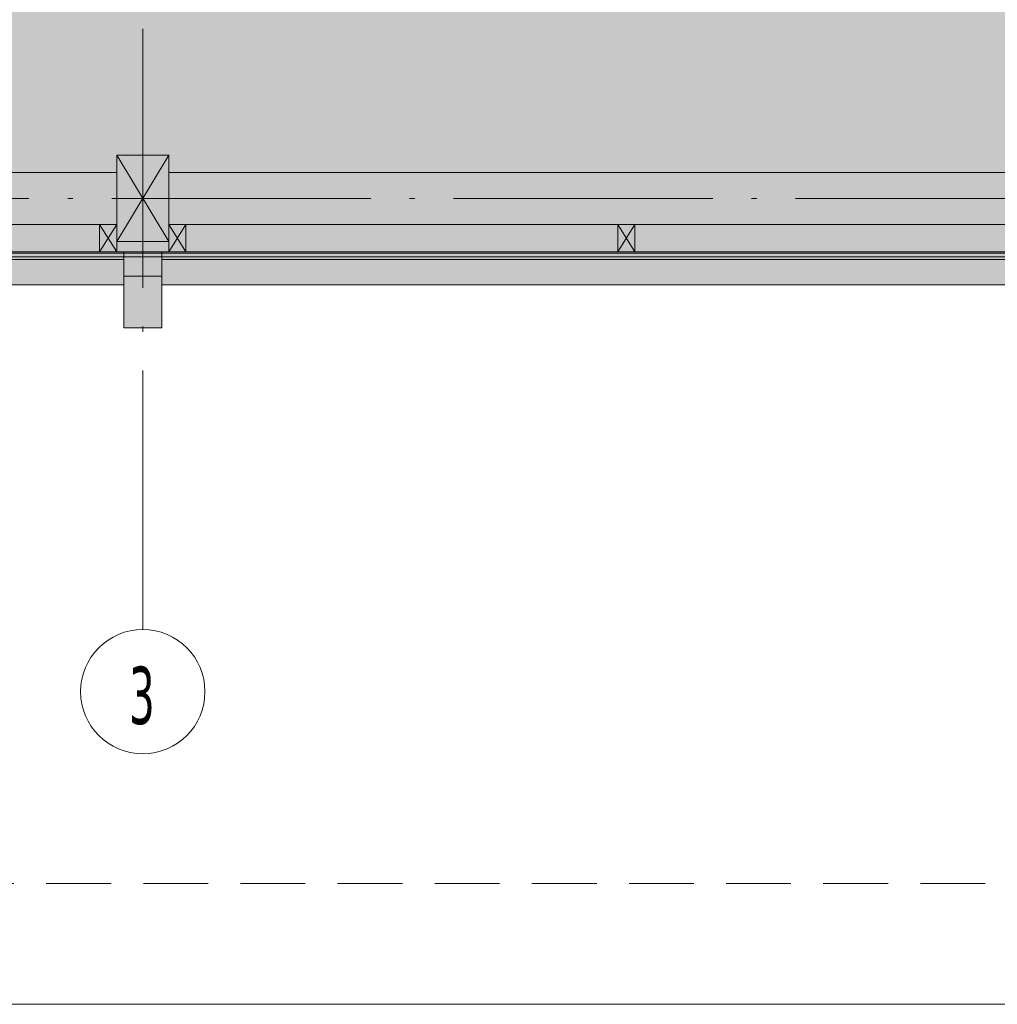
# Model space of a CAD drawing. Header units: millimetres. Extents: x 1567 to 2756, y -116 to 725.
# Tile 234 of 256: x 2378 to 2416, y -116 to -77. Entities that reach past the tile are written whole.
import ezdxf

# ---------------------------------------------------------------- set-up
doc = ezdxf.new("R2010")
doc.units = ezdxf.units.MM
doc.linetypes.add('CADWORK_12', pattern=[3.75, 2.5, -1.25])
doc.linetypes.add('CADWORK_5', pattern=[13.2, 10, -1.5, 0.2, -1.5])
for name, color, linetype in [('Ech.1_1', 7, 'Continuous'), ('Ech.1_50', 7, 'Continuous'), ('Ech.1_75', 7, 'Continuous')]:
    doc.layers.add(name, color=color, linetype=linetype)
doc.styles.add('tahoma-', font='txt', dxfattribs={"height": 1})

msp = doc.modelspace()

# ---------------------------------------------------------------- hatches: boundary and pattern name
at = {"layer": 'Ech.1_75', "linetype": 'Continuous', "lineweight": 5, "true_color": 0xf3f3f3, "transparency": 33554687}
for points in [[(2495.574, -76.652), (2290.747, -76.652), (2290.747, -82.639), (2290.747, -82.719), (2290.747, -83.386), (2335.414, -83.386), (2335.414, -82.719), (2337.414, -82.719), (2337.414, -83.386), (2382.081, -83.386), (2382.081, -82.719), (2384.081, -82.719), (2384.081, -83.386), (2419.414, -83.386), (2419.414, -82.719), (2421.414, -82.719), (2421.414, -83.386), (2456.747, -83.386), (2456.747, -82.719), (2458.747, -82.719), (2458.747, -83.386), (2493.921, -83.386), (2493.921, -83.306), (2494.081, -83.306), (2496.081, -83.386), (2496.081, -82.719), (2495.254, -82.719), (2495.254, -82.052), (2495.254, -81.786), (2495.432, -81.786), (2495.432, -81.892), (2495.412, -81.892), (2495.412, -81.806), (2495.274, -81.806), (2495.274, -82.044), (2495.363, -82.084), (2495.363, -82.421), (2495.274, -82.461), (2495.274, -82.699), (2495.333, -82.699), (2495.422, -82.592), (2495.53, -82.592), (2495.619, -82.699), (2495.689, -82.699), (2495.778, -82.592), (2495.885, -82.592), (2495.974, -82.699), (2496.034, -82.699), (2496.034, -82.461), (2495.945, -82.421), (2495.945, -82.084), (2496.034, -82.044), (2496.034, -81.806), (2495.896, -81.806), (2495.896, -81.892), (2495.876, -81.892), (2495.876, -81.786), (2496.054, -81.786), (2496.054, -82.057), (2495.965, -82.097), (2495.965, -82.408), (2496.054, -82.448), (2496.054, -82.719), (2496.081, -82.719), (2496.081, -76.652), (2495.734, -76.652), (2495.734, -82.592), (2495.574, -82.592), (2495.574, -76.652)], [(2495.574, -76.652), (2290.747, -76.652), (2290.747, -82.639), (2290.907, -82.639), (2290.907, -82.719), (2290.747, -82.719), (2290.747, -83.386), (2335.414, -83.386), (2335.414, -82.719), (2337.414, -82.719), (2337.414, -83.386), (2382.081, -83.386), (2382.081, -82.719), (2384.081, -82.719), (2384.081, -83.386), (2419.414, -83.386), (2419.414, -82.719), (2421.414, -82.719), (2421.414, -83.386), (2456.747, -83.386), (2456.747, -82.719), (2458.747, -82.719), (2458.747, -83.386), (2493.921, -83.386), (2493.921, -83.306), (2494.081, -83.306), (2494.081, -82.719), (2495.174, -82.719), (2495.174, -82.052), (2495.254, -82.052), (2495.254, -81.786), (2495.432, -81.786), (2495.432, -81.892), (2495.412, -81.892), (2495.412, -81.806), (2495.274, -81.806), (2495.274, -82.044), (2495.363, -82.084), (2495.363, -82.421), (2495.274, -82.461), (2495.274, -82.699), (2495.333, -82.699), (2495.422, -82.592), (2495.53, -82.592), (2495.619, -82.699), (2495.689, -82.699), (2495.778, -82.592), (2495.885, -82.592), (2495.974, -82.699), (2496.034, -82.699), (2496.034, -82.461), (2495.945, -82.421), (2495.945, -82.084), (2496.034, -82.044), (2496.034, -81.806), (2495.896, -81.806), (2495.896, -81.892), (2495.876, -81.892), (2495.876, -81.786), (2496.054, -81.786), (2496.054, -82.057), (2495.965, -82.097), (2495.965, -82.408), (2496.054, -82.448), (2496.054, -82.719), (2496.081, -82.719), (2496.081, -76.652), (2495.734, -76.652), (2495.734, -82.592), (2495.574, -82.592), (2495.574, -76.652)], [(2290.747, -83.386), (2288.747, -83.386), (2288.747, -86.052), (2290.747, -86.052), (2290.747, -85.386), (2335.414, -85.386), (2335.414, -86.052), (2337.414, -86.052), (2337.414, -85.386), (2382.081, -85.386), (2382.081, -86.052), (2384.081, -86.052), (2384.081, -85.386), (2419.414, -85.386), (2419.414, -86.052), (2421.414, -86.052), (2421.414, -85.386), (2456.747, -85.386), (2456.747, -86.052), (2458.747, -86.052), (2458.747, -85.386), (2494.081, -85.386), (2494.081, -86.052), (2496.081, -86.052), (2496.081, -81.052), (2498.414, -81.052), (2498.414, -87.719), (2495.814, -87.719), (2495.814, -86.452), (2494.347, -86.452), (2494.347, -87.719), (2383.814, -87.719), (2383.814, -86.452), (2382.347, -86.452), (2382.347, -87.719), (2290.481, -87.719), (2290.481, -86.452), (2289.014, -86.452), (2289.014, -87.719), (2286.414, -87.719), (2286.414, -81.052), (2290.747, -81.052), (2290.747, -83.386)], [(2290.481, -87.719), (2382.347, -87.719), (2382.347, -86.746), (2290.747, -86.746), (2290.747, -86.052), (2288.747, -86.052), (2288.747, -82.719), (2288.907, -82.719), (2288.907, -82.052), (2289.129, -82.052), (2289.041, -81.946), (2288.952, -81.946), (2288.863, -82.052), (2288.774, -82.052), (2288.774, -81.781), (2288.863, -81.741), (2288.863, -81.43), (2288.774, -81.39), (2288.774, -81.119), (2288.952, -81.119), (2288.952, -81.226), (2288.932, -81.226), (2288.932, -81.139), (2288.794, -81.139), (2288.794, -81.377), (2288.883, -81.417), (2288.883, -81.754), (2288.794, -81.794), (2288.794, -82.032), (2288.853, -82.032), (2288.942, -81.926), (2289.05, -81.926), (2289.139, -82.032), (2289.209, -82.032), (2289.298, -81.926), (2289.405, -81.926), (2289.494, -82.032), (2289.554, -82.032), (2289.554, -81.794), (2289.465, -81.754), (2289.465, -81.417), (2289.554, -81.377), (2289.554, -81.139), (2289.416, -81.139), (2289.416, -81.226), (2289.396, -81.226), (2289.396, -81.119), (2289.574, -81.119), (2289.574, -81.386), (2289.654, -81.386), (2289.654, -82.639), (2290.747, -82.639), (2290.747, -81.052), (2289.254, -81.052), (2289.254, -81.926), (2289.094, -81.926), (2289.094, -81.052), (2286.414, -81.052), (2286.414, -87.719), (2289.014, -87.719), (2289.014, -86.452), (2290.481, -86.452), (2290.481, -87.719)], [(2383.814, -87.719), (2494.347, -87.719), (2494.347, -86.452), (2495.814, -86.452), (2495.814, -87.719), (2498.414, -87.719), (2498.414, -81.052), (2496.081, -81.052), (2496.081, -86.052), (2494.081, -86.052), (2494.081, -86.746), (2383.814, -86.746), (2383.814, -87.719)], [(2382.081, -86.052), (2384.081, -86.052), (2384.081, -82.719), (2382.081, -82.719), (2382.081, -86.052)], [(2382.081, -86.452), (2384.081, -86.452), (2384.081, -86.052), (2382.081, -86.052), (2382.081, -86.452)]]:
    msp.add_hatch(color=7, dxfattribs=at).paths.add_polyline_path(points)
at = {"layer": 'Ech.1_75', "linetype": 'Continuous', "lineweight": 5, "true_color": 0xdcdcdc, "transparency": 33554687}
msp.add_hatch(color=254, dxfattribs=at).paths.add_polyline_path([(2382.081, -86.052), (2384.081, -86.052), (2384.081, -82.719), (2382.081, -82.719), (2382.081, -86.052)])
at = {"layer": 'Ech.1_75', "linetype": 'Continuous', "lineweight": 5, "true_color": 0xfdfdfd, "transparency": 33554687}
for points in [[(2337.414, -85.386), (2382.081, -85.386), (2382.081, -83.386), (2337.414, -83.386), (2337.414, -85.386)], [(2337.414, -85.386), (2382.081, -85.386), (2382.081, -83.386), (2337.414, -83.386), (2337.414, -85.386)], [(2384.081, -85.386), (2419.414, -85.386), (2419.414, -83.386), (2384.081, -83.386), (2384.081, -85.386)], [(2384.081, -85.386), (2419.414, -85.386), (2419.414, -83.386), (2384.081, -83.386), (2384.081, -85.386)]]:
    msp.add_hatch(color=7, dxfattribs=at).paths.add_polyline_path(points)
at = {"layer": 'Ech.1_75', "linetype": 'Continuous', "lineweight": 5, "transparency": 33554687}
h = msp.add_hatch(dxfattribs=at)
h.set_pattern_fill('CDWK_201', color=9, scale=0.106667, angle=180, style=0, pattern_type=2)
h.set_pattern_definition([(180, (2381.4377, -85.3856), (-1e-16, -1.06667), [0.047615, -0.130162]), (270, (2381.59164, -85.5345), (0.3555555, 4e-14), [0.02885, -1.037817]), (270, (2381.41387, -86.27446), (0.3555555, 4e-14), [0.02885, -1.037817]), (284.93246, (2381.240326, -85.60148), (0.35557503, -1.06666158), [0.657028, -4.862678]), (255.06754, (2381.23185, -85.60148), (0.35557503, 1.06666158), [0.657028, -4.862678]), (195.2551, (2381.39006, -85.38557), (0.3555555, -1e-08), [0.048324, -4.005633]), (344.7449, (2381.43767, -85.38557), (0.3555555, 6e-08), [0.048324, -4.005633]), (195.2551, (2381.30652, -86.43952), (0.3555555, -1e-08), [0.048324, -4.005633]), (164.7449, (2381.21228, -86.45224), (-0.3555555, -1e-08), [0.048324, -4.005633]), (210.9638, (2381.34344, -85.39828), (0.3555556, 2e-09), [0.046425, -2.026802]), (329.0362, (2381.48456, -85.39828), (0.3555556, -3e-08), [0.046425, -2.026802]), (210.9638, (2381.34633, -86.41564), (0.3555556, 2e-09), [0.046425, -2.026802]), (149.0362, (2381.16566, -86.43952), (-0.3555556, 2e-09), [0.046425, -2.026802]), (225, (2381.30363, -85.42217), (0.3555556, 2e-14), [0.03948, -1.469014]), (315, (2381.5241, -85.42217), (0.3555556, 6e-14), [0.03948, -1.469014]), (225, (2381.37424, -86.38772), (0.3555556, 2e-14), [0.03948, -1.469014]), (135, (2381.12585, -86.41564), (-0.3555556, 2e-14), [0.03948, -1.469014]), (236.31, (2381.2757, -85.4501), (0.3555556, 4e-08), [0.04141, -1.240563]), (303.69, (2381.55202, -85.4501), (0.3555556, -6e-08), [0.04141, -1.240563]), (236.31, (2381.3972, -86.35326), (0.3555556, 4e-08), [0.04141, -1.240563]), (123.69, (2381.09793, -86.38772), (-0.3555556, 4e-08), [0.04141, -1.240563]), (251.565, (2381.25274, -85.48454), (0.355556, 2e-08), [0.052657, -1.071708]), (288.435, (2381.575, -85.48454), (0.355556, -2e-08), [0.052657, -1.071708]), (251.565, (2381.41387, -86.3033), (0.355556, 2e-08), [0.052657, -1.071708]), (108.435, (2381.07496, -86.35326), (-0.355556, 2e-08), [0.052657, -1.071708]), (263.6598, (2381.59164, -85.56335), (0.3555557, 2.1333335), [0.03837, -3.181323]), (276.3402, (2381.23609, -85.56335), (0.3555557, -2.1333335), [0.03837, -3.181323]), (83.6598, (2381.41387, -86.27446), (-0.3555551, -2.1333336), [0.03837, -3.181323]), (96.3402, (2381.41387, -86.27446), (-0.3555557, 2.1333335), [0.03837, -3.181323])])
h.paths.add_polyline_path([(2381.414, -85.386), (2367.414, -85.386), (2367.414, -86.452), (2381.414, -86.452), (2381.414, -85.386)])
at = {"layer": 'Ech.1_75', "linetype": 'Continuous', "lineweight": 5, "true_color": 0xe0d1b3, "transparency": 33554687}
for points in [[(2382.081, -85.386), (2381.414, -85.386), (2381.414, -86.452), (2382.081, -86.452), (2382.081, -85.386)], [(2384.747, -85.386), (2384.081, -85.386), (2384.081, -86.452), (2384.747, -86.452), (2384.747, -85.386)], [(2402.081, -85.386), (2401.414, -85.386), (2401.414, -86.452), (2402.081, -86.452), (2402.081, -85.386)]]:
    msp.add_hatch(color=254, dxfattribs=at).paths.add_polyline_path(points)
at = {"layer": 'Ech.1_75', "linetype": 'Continuous', "lineweight": 5, "transparency": 33554687}
h = msp.add_hatch(dxfattribs=at)
h.set_pattern_fill('CDWK_201', color=9, scale=0.106667, angle=180, style=0, pattern_type=2)
h.set_pattern_definition([(180, (2401.4377, -85.3856), (-1e-16, -1.06667), [0.047615, -0.130162]), (270, (2401.59164, -85.5345), (0.3555555, 4e-14), [0.02885, -1.037817]), (270, (2401.41387, -86.27446), (0.3555555, 4e-14), [0.02885, -1.037817]), (284.93246, (2401.240326, -85.60148), (0.35557503, -1.06666158), [0.657028, -4.862678]), (255.06754, (2401.23185, -85.60148), (0.35557503, 1.06666158), [0.657028, -4.862678]), (195.2551, (2401.39006, -85.38557), (0.3555555, -1e-08), [0.048324, -4.005633]), (344.7449, (2401.43767, -85.38557), (0.3555555, 6e-08), [0.048324, -4.005633]), (195.2551, (2401.30652, -86.43952), (0.3555555, -1e-08), [0.048324, -4.005633]), (164.7449, (2401.21228, -86.45224), (-0.3555555, -1e-08), [0.048324, -4.005633]), (210.9638, (2401.34344, -85.39828), (0.3555556, 2e-09), [0.046425, -2.026802]), (329.0362, (2401.48456, -85.39828), (0.3555556, -3e-08), [0.046425, -2.026802]), (210.9638, (2401.34633, -86.41564), (0.3555556, 2e-09), [0.046425, -2.026802]), (149.0362, (2401.16566, -86.43952), (-0.3555556, 2e-09), [0.046425, -2.026802]), (225, (2401.30363, -85.42217), (0.3555556, 2e-14), [0.03948, -1.469014]), (315, (2401.5241, -85.42217), (0.3555556, 6e-14), [0.03948, -1.469014]), (225, (2401.37424, -86.38772), (0.3555556, 2e-14), [0.03948, -1.469014]), (135, (2401.12585, -86.41564), (-0.3555556, 2e-14), [0.03948, -1.469014]), (236.31, (2401.2757, -85.4501), (0.3555556, 4e-08), [0.041411, -1.240563]), (303.69, (2401.55202, -85.4501), (0.3555556, -6e-08), [0.041411, -1.240563]), (236.31, (2401.3972, -86.35326), (0.3555556, 4e-08), [0.041411, -1.240563]), (123.69, (2401.09793, -86.38772), (-0.3555556, 4e-08), [0.041411, -1.240563]), (251.565, (2401.25274, -85.48454), (0.3555556, 2e-08), [0.052657, -1.071708]), (288.435, (2401.575, -85.48454), (0.3555556, -2e-08), [0.052657, -1.071708]), (251.565, (2401.41387, -86.3033), (0.3555556, 2e-08), [0.052657, -1.071708]), (108.435, (2401.07496, -86.35326), (-0.3555556, 2e-08), [0.052657, -1.071708]), (263.6598, (2401.59164, -85.56335), (0.3555557, 2.1333335), [0.03837, -3.181323]), (276.3402, (2401.23609, -85.56335), (0.3555557, -2.1333335), [0.03837, -3.181323]), (83.6598, (2401.41387, -86.27446), (-0.3555551, -2.1333336), [0.03837, -3.181323]), (96.3402, (2401.41387, -86.27446), (-0.3555557, 2.1333335), [0.03837, -3.181323])])
h.paths.add_polyline_path([(2401.414, -85.386), (2384.747, -85.386), (2384.747, -86.452), (2401.414, -86.452), (2401.414, -85.386)])
h = msp.add_hatch(dxfattribs=at)
h.set_pattern_fill('CDWK_201', color=9, scale=0.106667, angle=180, style=0, pattern_type=2)
h.set_pattern_definition([(180, (2418.771, -85.3856), (-1e-16, -1.06667), [0.047615, -0.130162]), (270, (2418.92498, -85.5345), (0.3555555, 4e-14), [0.02885, -1.037817]), (270, (2418.7472, -86.27446), (0.3555555, 4e-14), [0.02885, -1.037817]), (284.93246, (2418.57366, -85.60148), (0.35557503, -1.06666158), [0.657028, -4.862678]), (255.06754, (2418.565184, -85.60148), (0.35557503, 1.06666158), [0.657028, -4.862678]), (195.2551, (2418.72339, -85.38557), (0.3555555, -1e-08), [0.048324, -4.005633]), (344.7449, (2418.77101, -85.38557), (0.3555555, 6e-08), [0.048324, -4.005633]), (195.2551, (2418.63985, -86.43952), (0.3555555, -1e-08), [0.048324, -4.005633]), (164.7449, (2418.54561, -86.45224), (-0.3555555, -1e-08), [0.048324, -4.005633]), (210.9638, (2418.67677, -85.39828), (0.3555556, 2e-09), [0.046425, -2.026802]), (329.0362, (2418.8179, -85.39828), (0.3555556, -3e-08), [0.046425, -2.026802]), (210.9638, (2418.67966, -86.41564), (0.3555556, 2e-09), [0.046425, -2.026802]), (149.0362, (2418.499, -86.43952), (-0.3555556, 2e-09), [0.046425, -2.026802]), (225, (2418.63696, -85.42217), (0.3555556, 2e-14), [0.03948, -1.469014]), (315, (2418.85744, -85.42217), (0.3555556, 6e-14), [0.03948, -1.469014]), (225, (2418.70758, -86.38772), (0.3555556, 2e-14), [0.03948, -1.469014]), (135, (2418.45918, -86.41564), (-0.3555556, 2e-14), [0.03948, -1.469014]), (236.31, (2418.60904, -85.4501), (0.3555556, 4e-08), [0.041411, -1.240563]), (303.69, (2418.88535, -85.4501), (0.3555556, -6e-08), [0.041411, -1.240563]), (236.31, (2418.73055, -86.35326), (0.3555556, 4e-08), [0.041411, -1.240563]), (123.69, (2418.43127, -86.38772), (-0.3555556, 4e-08), [0.041411, -1.240563]), (251.565, (2418.58607, -85.48454), (0.3555556, 2e-08), [0.052657, -1.071708]), (288.435, (2418.90833, -85.48454), (0.3555556, -2e-08), [0.052657, -1.071708]), (251.565, (2418.7472, -86.3033), (0.3555556, 2e-08), [0.052657, -1.071708]), (108.435, (2418.4083, -86.35326), (-0.3555556, 2e-08), [0.052657, -1.071708]), (263.6598, (2418.92498, -85.56335), (0.3555557, 2.1333335), [0.03837, -3.181323]), (276.3402, (2418.56942, -85.56335), (0.3555557, -2.1333335), [0.03837, -3.181323]), (83.6598, (2418.7472, -86.27446), (-0.3555551, -2.1333336), [0.03837, -3.181323]), (96.3402, (2418.7472, -86.27446), (-0.3555557, 2.1333335), [0.03837, -3.181323])])
h.paths.add_polyline_path([(2418.747, -85.386), (2402.081, -85.386), (2402.081, -86.452), (2418.747, -86.452), (2418.747, -85.386)])
at = {"layer": 'Ech.1_75', "linetype": 'Continuous', "lineweight": 5, "true_color": 0xeae1d7, "transparency": 33554687}
for points in [[(2290.747, -86.492), (2382.347, -86.492), (2382.347, -86.452), (2290.747, -86.452), (2290.747, -86.492)], [(2290.747, -86.639), (2494.081, -86.639), (2494.081, -86.492), (2290.747, -86.492), (2290.747, -86.639)], [(2290.747, -86.746), (2382.347, -86.746), (2382.347, -86.639), (2290.747, -86.639), (2290.747, -86.746)], [(2383.814, -86.492), (2494.081, -86.492), (2494.081, -86.452), (2383.814, -86.452), (2383.814, -86.492)], [(2383.814, -86.746), (2494.081, -86.746), (2494.081, -86.639), (2383.814, -86.639), (2383.814, -86.746)]]:
    msp.add_hatch(color=254, dxfattribs=at).paths.add_polyline_path(points)
at = {"layer": 'Ech.1_75', "linetype": 'Continuous', "lineweight": 5, "true_color": 0x9595c6, "transparency": 33554687}
msp.add_hatch(color=253, dxfattribs=at).paths.add_polyline_path([(2382.347, -87.386), (2383.814, -87.386), (2383.814, -86.452), (2382.347, -86.452), (2382.347, -87.386)])
at = {"layer": 'Ech.1_75', "linetype": 'Continuous', "lineweight": 5, "true_color": 0xd7d7ea, "transparency": 33554687}
for points in [[(2382.347, -87.386), (2383.814, -87.386), (2383.814, -86.452), (2382.347, -86.452), (2382.347, -87.386)], [(2382.347, -89.385), (2383.814, -89.385), (2383.814, -87.386), (2382.347, -87.386), (2382.347, -89.385)], [(2382.347, -89.385), (2383.814, -89.385), (2383.814, -87.386), (2382.347, -87.386), (2382.347, -89.385)]]:
    msp.add_hatch(color=254, dxfattribs=at).paths.add_polyline_path(points)

# ---------------------------------------------------------------- linework, layer by layer
at = {"layer": 'Ech.1_1', "color": 7, "linetype": 'Continuous', "lineweight": 5}
msp.add_lwpolyline([(1566.72, -115.512), (2755.72, -115.512), (2755.72, 725.488), (1566.72, 725.488), (1566.72, -115.512)], close=True, dxfattribs=at)
at = {"layer": 'Ech.1_75', "color": 9, "linetype": 'Continuous', "lineweight": 5, "transparency": 33554687}
for p, q in [((2384.081, -86.052), (2382.081, -82.719)), ((2384.081, -82.719), (2382.081, -86.052))]:
    msp.add_line(p, q, dxfattribs=at)
at = {"layer": 'Ech.1_75', "color": 36, "linetype": 'Continuous', "lineweight": 5, "transparency": 33554687}
for p, q in [((2381.414, -85.386), (2382.081, -86.452)), ((2381.414, -86.452), (2382.081, -85.386)), ((2384.081, -85.386), (2384.747, -86.452)), ((2384.081, -86.452), (2384.747, -85.386)), ((2401.414, -85.386), (2402.081, -86.452)), ((2401.414, -86.452), (2402.081, -85.386))]:
    msp.add_line(p, q, dxfattribs=at)
at = {"layer": 'Ech.1_75', "color": 7, "linetype": 'Continuous', "lineweight": 5}
for points in [[(2383.814, -87.719), (2494.347, -87.719), (2494.347, -86.452), (2495.814, -86.452), (2495.814, -87.719), (2498.414, -87.719), (2498.414, -81.052), (2496.081, -81.052), (2496.081, -86.052), (2494.081, -86.052), (2494.081, -86.746), (2383.814, -86.746), (2383.814, -87.719)], [(2382.081, -86.052), (2384.081, -86.052), (2384.081, -82.719), (2382.081, -82.719), (2382.081, -86.052)], [(2382.081, -86.052), (2384.081, -86.052), (2384.081, -82.719), (2382.081, -82.719), (2382.081, -86.052)], [(2337.414, -85.386), (2382.081, -85.386), (2382.081, -83.386), (2337.414, -83.386), (2337.414, -85.386)], [(2337.414, -85.386), (2382.081, -85.386), (2382.081, -83.386), (2337.414, -83.386), (2337.414, -85.386)], [(2384.081, -85.386), (2419.414, -85.386), (2419.414, -83.386), (2384.081, -83.386), (2384.081, -85.386)], [(2384.081, -85.386), (2419.414, -85.386), (2419.414, -83.386), (2384.081, -83.386), (2384.081, -85.386)], [(2381.414, -85.386), (2367.414, -85.386), (2367.414, -86.452), (2381.414, -86.452), (2381.414, -85.386)], [(2382.081, -85.386), (2381.414, -85.386), (2381.414, -86.452), (2382.081, -86.452), (2382.081, -85.386)], [(2384.747, -85.386), (2384.081, -85.386), (2384.081, -86.452), (2384.747, -86.452), (2384.747, -85.386)], [(2401.414, -85.386), (2384.747, -85.386), (2384.747, -86.452), (2401.414, -86.452), (2401.414, -85.386)], [(2402.081, -85.386), (2401.414, -85.386), (2401.414, -86.452), (2402.081, -86.452), (2402.081, -85.386)], [(2418.747, -85.386), (2402.081, -85.386), (2402.081, -86.452), (2418.747, -86.452), (2418.747, -85.386)], [(2382.081, -86.452), (2384.081, -86.452), (2384.081, -86.052), (2382.081, -86.052), (2382.081, -86.452)], [(2290.747, -86.492), (2382.347, -86.492), (2382.347, -86.452), (2290.747, -86.452), (2290.747, -86.492)], [(2290.747, -86.639), (2494.081, -86.639), (2494.081, -86.492), (2290.747, -86.492), (2290.747, -86.639)], [(2290.747, -86.746), (2382.347, -86.746), (2382.347, -86.639), (2290.747, -86.639), (2290.747, -86.746)], [(2382.347, -87.386), (2383.814, -87.386), (2383.814, -86.452), (2382.347, -86.452), (2382.347, -87.386)], [(2382.347, -87.386), (2383.814, -87.386), (2383.814, -86.452), (2382.347, -86.452), (2382.347, -87.386)], [(2383.814, -86.492), (2494.081, -86.492), (2494.081, -86.452), (2383.814, -86.452), (2383.814, -86.492)], [(2383.814, -86.746), (2494.081, -86.746), (2494.081, -86.639), (2383.814, -86.639), (2383.814, -86.746)], [(2382.347, -89.385), (2383.814, -89.385), (2383.814, -87.386), (2382.347, -87.386), (2382.347, -89.385)], [(2382.347, -89.385), (2383.814, -89.385), (2383.814, -87.386), (2382.347, -87.386), (2382.347, -89.385)]]:
    msp.add_lwpolyline(points, close=True, dxfattribs=at)
for points in [[(2337.414, -83.386), (2382.081, -83.386), (2382.081, -82.719), (2384.081, -82.719), (2384.081, -83.386), (2419.414, -83.386), (2419.414, -82.719), (2421.414, -82.719), (2421.414, -83.386), (2456.747, -83.386)], [(2337.414, -83.386), (2382.081, -83.386), (2382.081, -82.719), (2384.081, -82.719), (2384.081, -83.386), (2419.414, -83.386), (2419.414, -82.719), (2421.414, -82.719), (2421.414, -83.386), (2456.747, -83.386)], [(2337.414, -85.386), (2382.081, -85.386), (2382.081, -86.052), (2384.081, -86.052), (2384.081, -85.386), (2419.414, -85.386), (2419.414, -86.052), (2421.414, -86.052), (2421.414, -85.386), (2456.747, -85.386)], [(2494.347, -87.719), (2383.814, -87.719), (2383.814, -86.452), (2382.347, -86.452), (2382.347, -87.719), (2290.481, -87.719)], [(2290.481, -87.719), (2382.347, -87.719), (2382.347, -86.746), (2290.747, -86.746)]]:
    msp.add_lwpolyline(points, dxfattribs=at)
at = {"layer": 'Ech.1_75', "color": 7, "linetype": 'CADWORK_5', "lineweight": 5}
msp.add_lwpolyline([(2263.081, -84.386), (2521.808, -84.386)], dxfattribs=at)

# ---------------------------------------------------------------- next in the draw order: wipeouts: each hides what was drawn before it
at = {"linetype": 'Continuous'}
msp.add_wipeout([(2383.081, -105.835), (2383.096, -105.835), (2383.111, -105.835), (2383.126, -105.835), (2383.141, -105.835), (2383.156, -105.834), (2383.171, -105.834), (2383.186, -105.833), (2383.201, -105.832), (2383.216, -105.832), (2383.231, -105.831), (2383.246, -105.83), (2383.261, -105.829), (2383.276, -105.827), (2383.291, -105.826), (2383.306, -105.825), (2383.321, -105.823), (2383.336, -105.822), (2383.351, -105.82), (2383.366, -105.818), (2383.381, -105.816), (2383.396, -105.815), (2383.411, -105.813), (2383.426, -105.81), (2383.441, -105.808), (2383.456, -105.806), (2383.471, -105.803), (2383.486, -105.801), (2383.501, -105.798), (2383.515, -105.796), (2383.53, -105.793), (2383.545, -105.79), (2383.56, -105.787), (2383.575, -105.784), (2383.589, -105.781), (2383.604, -105.778), (2383.619, -105.774), (2383.633, -105.771), (2383.648, -105.767), (2383.663, -105.764), (2383.677, -105.76), (2383.692, -105.756), (2383.707, -105.752), (2383.721, -105.748), (2383.736, -105.744), (2383.75, -105.74), (2383.765, -105.736), (2383.779, -105.732), (2383.793, -105.727), (2383.808, -105.723), (2383.822, -105.718), (2383.837, -105.713), (2383.851, -105.708), (2383.865, -105.704), (2383.879, -105.699), (2383.894, -105.694), (2383.908, -105.688), (2383.922, -105.683), (2383.936, -105.678), (2383.95, -105.672), (2383.964, -105.667), (2383.978, -105.661), (2383.992, -105.656), (2384.006, -105.65), (2384.02, -105.644), (2384.034, -105.638), (2384.048, -105.632), (2384.061, -105.626), (2384.075, -105.62), (2384.089, -105.613), (2384.102, -105.607), (2384.116, -105.601), (2384.13, -105.594), (2384.143, -105.587), (2384.157, -105.581), (2384.17, -105.574), (2384.184, -105.567), (2384.197, -105.56), (2384.21, -105.553), (2384.224, -105.546), (2384.237, -105.539), (2384.25, -105.531), (2384.263, -105.524), (2384.276, -105.516), (2384.289, -105.509), (2384.302, -105.501), (2384.315, -105.493), (2384.328, -105.486), (2384.341, -105.478), (2384.354, -105.47), (2384.367, -105.462), (2384.379, -105.454), (2384.392, -105.445), (2384.404, -105.437), (2384.417, -105.429), (2384.43, -105.42), (2384.442, -105.412), (2384.454, -105.403), (2384.467, -105.395), (2384.479, -105.386), (2384.491, -105.377), (2384.503, -105.368), (2384.516, -105.359), (2384.528, -105.35), (2384.54, -105.341), (2384.552, -105.332), (2384.563, -105.322), (2384.575, -105.313), (2384.587, -105.304), (2384.599, -105.294), (2384.61, -105.285), (2384.622, -105.275), (2384.633, -105.265), (2384.645, -105.255), (2384.656, -105.246), (2384.668, -105.236), (2384.679, -105.226), (2384.69, -105.216), (2384.701, -105.205), (2384.712, -105.195), (2384.723, -105.185), (2384.734, -105.175), (2384.745, -105.164), (2384.756, -105.154), (2384.767, -105.143), (2384.778, -105.132), (2384.788, -105.122), (2384.799, -105.111), (2384.809, -105.1), (2384.82, -105.089), (2384.83, -105.078), (2384.84, -105.067), (2384.851, -105.056), (2384.861, -105.045), (2384.871, -105.034), (2384.881, -105.023), (2384.891, -105.011), (2384.901, -105), (2384.91, -104.988), (2384.92, -104.977), (2384.93, -104.965), (2384.939, -104.954), (2384.949, -104.942), (2384.958, -104.93), (2384.968, -104.918), (2384.977, -104.906), (2384.986, -104.894), (2384.995, -104.882), (2385.004, -104.87), (2385.013, -104.858), (2385.022, -104.846), (2385.031, -104.834), (2385.04, -104.822), (2385.048, -104.809), (2385.057, -104.797), (2385.066, -104.784), (2385.074, -104.772), (2385.082, -104.759), (2385.091, -104.747), (2385.099, -104.734), (2385.107, -104.721), (2385.115, -104.709), (2385.123, -104.696), (2385.131, -104.683), (2385.139, -104.67), (2385.146, -104.657), (2385.154, -104.644), (2385.162, -104.631), (2385.169, -104.618), (2385.176, -104.605), (2385.184, -104.592), (2385.191, -104.578), (2385.198, -104.565), (2385.205, -104.552), (2385.212, -104.538), (2385.219, -104.525), (2385.226, -104.512), (2385.232, -104.498), (2385.239, -104.484), (2385.246, -104.471), (2385.252, -104.457), (2385.258, -104.444), (2385.265, -104.43), (2385.271, -104.416), (2385.277, -104.402), (2385.283, -104.389), (2385.289, -104.375), (2385.295, -104.361), (2385.301, -104.347), (2385.306, -104.333), (2385.312, -104.319), (2385.318, -104.305), (2385.323, -104.291), (2385.328, -104.277), (2385.333, -104.263), (2385.339, -104.248), (2385.344, -104.234), (2385.349, -104.22), (2385.354, -104.206), (2385.358, -104.191), (2385.363, -104.177), (2385.368, -104.163), (2385.372, -104.148), (2385.377, -104.134), (2385.381, -104.119), (2385.385, -104.105), (2385.389, -104.09), (2385.393, -104.076), (2385.397, -104.061), (2385.401, -104.047), (2385.405, -104.032), (2385.409, -104.018), (2385.412, -104.003), (2385.416, -103.988), (2385.419, -103.974), (2385.423, -103.959), (2385.426, -103.944), (2385.429, -103.929), (2385.432, -103.915), (2385.435, -103.9), (2385.438, -103.885), (2385.441, -103.87), (2385.443, -103.855), (2385.446, -103.841), (2385.449, -103.826), (2385.451, -103.811), (2385.453, -103.796), (2385.456, -103.781), (2385.458, -103.766), (2385.46, -103.751), (2385.462, -103.736), (2385.463, -103.721), (2385.465, -103.706), (2385.467, -103.691), (2385.468, -103.676), (2385.47, -103.661), (2385.471, -103.646), (2385.473, -103.631), (2385.474, -103.616), (2385.475, -103.601), (2385.476, -103.586), (2385.477, -103.571), (2385.478, -103.556), (2385.478, -103.541), (2385.479, -103.526), (2385.479, -103.511), (2385.48, -103.496), (2385.48, -103.481), (2385.48, -103.466), (2385.48, -103.45), (2385.481, -103.435), (2385.48, -103.42), (2385.48, -103.405), (2385.48, -103.39), (2385.48, -103.375), (2385.479, -103.36), (2385.479, -103.345), (2385.478, -103.33), (2385.478, -103.315), (2385.477, -103.3), (2385.476, -103.285), (2385.475, -103.27), (2385.474, -103.255), (2385.473, -103.24), (2385.471, -103.225), (2385.47, -103.21), (2385.468, -103.195), (2385.467, -103.18), (2385.465, -103.165), (2385.463, -103.15), (2385.462, -103.135), (2385.46, -103.12), (2385.458, -103.105), (2385.456, -103.09), (2385.453, -103.075), (2385.451, -103.06), (2385.449, -103.045), (2385.446, -103.03), (2385.443, -103.015), (2385.441, -103.001), (2385.438, -102.986), (2385.435, -102.971), (2385.432, -102.956), (2385.429, -102.941), (2385.426, -102.927), (2385.423, -102.912), (2385.419, -102.897), (2385.416, -102.882), (2385.412, -102.868), (2385.409, -102.853), (2385.405, -102.839), (2385.401, -102.824), (2385.397, -102.809), (2385.393, -102.795), (2385.389, -102.78), (2385.385, -102.766), (2385.381, -102.751), (2385.377, -102.737), (2385.372, -102.723), (2385.368, -102.708), (2385.363, -102.694), (2385.358, -102.679), (2385.354, -102.665), (2385.349, -102.651), (2385.344, -102.637), (2385.339, -102.622), (2385.333, -102.608), (2385.328, -102.594), (2385.323, -102.58), (2385.318, -102.566), (2385.312, -102.552), (2385.306, -102.538), (2385.301, -102.524), (2385.295, -102.51), (2385.289, -102.496), (2385.283, -102.482), (2385.277, -102.468), (2385.271, -102.455), (2385.265, -102.441), (2385.258, -102.427), (2385.252, -102.414), (2385.246, -102.4), (2385.239, -102.386), (2385.232, -102.373), (2385.226, -102.359), (2385.219, -102.346), (2385.212, -102.332), (2385.205, -102.319), (2385.198, -102.306), (2385.191, -102.292), (2385.184, -102.279), (2385.176, -102.266), (2385.169, -102.253), (2385.162, -102.24), (2385.154, -102.227), (2385.146, -102.214), (2385.139, -102.201), (2385.131, -102.188), (2385.123, -102.175), (2385.115, -102.162), (2385.107, -102.149), (2385.099, -102.137), (2385.091, -102.124), (2385.082, -102.111), (2385.074, -102.099), (2385.066, -102.086), (2385.057, -102.074), (2385.048, -102.062), (2385.04, -102.049), (2385.031, -102.037), (2385.022, -102.025), (2385.013, -102.013), (2385.004, -102), (2384.995, -101.988), (2384.986, -101.976), (2384.977, -101.964), (2384.968, -101.953), (2384.958, -101.941), (2384.949, -101.929), (2384.939, -101.917), (2384.93, -101.906), (2384.92, -101.894), (2384.91, -101.882), (2384.901, -101.871), (2384.891, -101.86), (2384.881, -101.848), (2384.871, -101.837), (2384.861, -101.826), (2384.851, -101.815), (2384.84, -101.804), (2384.83, -101.792), (2384.82, -101.782), (2384.809, -101.771), (2384.799, -101.76), (2384.788, -101.749), (2384.778, -101.738), (2384.767, -101.728), (2384.756, -101.717), (2384.745, -101.707), (2384.734, -101.696), (2384.723, -101.686), (2384.712, -101.676), (2384.701, -101.665), (2384.69, -101.655), (2384.679, -101.645), (2384.668, -101.635), (2384.656, -101.625), (2384.645, -101.615), (2384.633, -101.606), (2384.622, -101.596), (2384.61, -101.586), (2384.599, -101.577), (2384.587, -101.567), (2384.575, -101.558), (2384.563, -101.548), (2384.552, -101.539), (2384.54, -101.53), (2384.528, -101.521), (2384.516, -101.512), (2384.503, -101.503), (2384.491, -101.494), (2384.479, -101.485), (2384.467, -101.476), (2384.454, -101.468), (2384.442, -101.459), (2384.43, -101.45), (2384.417, -101.442), (2384.404, -101.434), (2384.392, -101.425), (2384.379, -101.417), (2384.367, -101.409), (2384.354, -101.401), (2384.341, -101.393), (2384.328, -101.385), (2384.315, -101.377), (2384.302, -101.37), (2384.289, -101.362), (2384.276, -101.354), (2384.263, -101.347), (2384.25, -101.34), (2384.237, -101.332), (2384.224, -101.325), (2384.21, -101.318), (2384.197, -101.311), (2384.184, -101.304), (2384.17, -101.297), (2384.157, -101.29), (2384.143, -101.283), (2384.13, -101.277), (2384.116, -101.27), (2384.102, -101.264), (2384.089, -101.257), (2384.075, -101.251), (2384.061, -101.245), (2384.048, -101.239), (2384.034, -101.233), (2384.02, -101.227), (2384.006, -101.221), (2383.992, -101.215), (2383.978, -101.21), (2383.964, -101.204), (2383.95, -101.198), (2383.936, -101.193), (2383.922, -101.188), (2383.908, -101.182), (2383.894, -101.177), (2383.879, -101.172), (2383.865, -101.167), (2383.851, -101.162), (2383.837, -101.158), (2383.822, -101.153), (2383.808, -101.148), (2383.793, -101.144), (2383.779, -101.139), (2383.765, -101.135), (2383.75, -101.131), (2383.736, -101.127), (2383.721, -101.122), (2383.707, -101.118), (2383.692, -101.115), (2383.677, -101.111), (2383.663, -101.107), (2383.648, -101.103), (2383.633, -101.1), (2383.619, -101.097), (2383.604, -101.093), (2383.589, -101.09), (2383.575, -101.087), (2383.56, -101.084), (2383.545, -101.081), (2383.53, -101.078), (2383.515, -101.075), (2383.501, -101.072), (2383.486, -101.07), (2383.471, -101.067), (2383.456, -101.065), (2383.441, -101.063), (2383.426, -101.06), (2383.411, -101.058), (2383.396, -101.056), (2383.381, -101.054), (2383.366, -101.052), (2383.351, -101.051), (2383.336, -101.049), (2383.321, -101.048), (2383.306, -101.046), (2383.291, -101.045), (2383.276, -101.043), (2383.261, -101.042), (2383.246, -101.041), (2383.231, -101.04), (2383.216, -101.039), (2383.201, -101.038), (2383.186, -101.038), (2383.171, -101.037), (2383.156, -101.037), (2383.141, -101.036), (2383.126, -101.036), (2383.111, -101.036), (2383.096, -101.035), (2383.081, -101.035), (2383.065, -101.035), (2383.05, -101.036), (2383.035, -101.036), (2383.02, -101.036), (2383.005, -101.037), (2382.99, -101.037), (2382.975, -101.038), (2382.96, -101.038), (2382.945, -101.039), (2382.93, -101.04), (2382.915, -101.041), (2382.9, -101.042), (2382.885, -101.043), (2382.87, -101.045), (2382.855, -101.046), (2382.84, -101.048), (2382.825, -101.049), (2382.81, -101.051), (2382.795, -101.052), (2382.78, -101.054), (2382.765, -101.056), (2382.75, -101.058), (2382.735, -101.06), (2382.72, -101.063), (2382.705, -101.065), (2382.69, -101.067), (2382.675, -101.07), (2382.66, -101.072), (2382.646, -101.075), (2382.631, -101.078), (2382.616, -101.081), (2382.601, -101.084), (2382.586, -101.087), (2382.572, -101.09), (2382.557, -101.093), (2382.542, -101.097), (2382.528, -101.1), (2382.513, -101.103), (2382.498, -101.107), (2382.484, -101.111), (2382.469, -101.115), (2382.455, -101.118), (2382.44, -101.122), (2382.425, -101.127), (2382.411, -101.131), (2382.396, -101.135), (2382.382, -101.139), (2382.368, -101.144), (2382.353, -101.148), (2382.339, -101.153), (2382.325, -101.158), (2382.31, -101.162), (2382.296, -101.167), (2382.282, -101.172), (2382.268, -101.177), (2382.253, -101.182), (2382.239, -101.188), (2382.225, -101.193), (2382.211, -101.198), (2382.197, -101.204), (2382.183, -101.21), (2382.169, -101.215), (2382.155, -101.221), (2382.141, -101.227), (2382.127, -101.233), (2382.114, -101.239), (2382.1, -101.245), (2382.086, -101.251), (2382.072, -101.257), (2382.059, -101.264), (2382.045, -101.27), (2382.031, -101.277), (2382.018, -101.283), (2382.004, -101.29), (2381.991, -101.297), (2381.978, -101.304), (2381.964, -101.311), (2381.951, -101.318), (2381.938, -101.325), (2381.924, -101.332), (2381.911, -101.34), (2381.898, -101.347), (2381.885, -101.354), (2381.872, -101.362), (2381.859, -101.37), (2381.846, -101.377), (2381.833, -101.385), (2381.82, -101.393), (2381.807, -101.401), (2381.795, -101.409), (2381.782, -101.417), (2381.769, -101.425), (2381.757, -101.434), (2381.744, -101.442), (2381.732, -101.45), (2381.719, -101.459), (2381.707, -101.468), (2381.694, -101.476), (2381.682, -101.485), (2381.67, -101.494), (2381.658, -101.503), (2381.646, -101.512), (2381.634, -101.521), (2381.622, -101.53), (2381.61, -101.539), (2381.598, -101.548), (2381.586, -101.558), (2381.574, -101.567), (2381.562, -101.577), (2381.551, -101.586), (2381.539, -101.596), (2381.528, -101.606), (2381.516, -101.615), (2381.505, -101.625), (2381.493, -101.635), (2381.482, -101.645), (2381.471, -101.655), (2381.46, -101.665), (2381.449, -101.676), (2381.438, -101.686), (2381.427, -101.696), (2381.416, -101.707), (2381.405, -101.717), (2381.394, -101.728), (2381.383, -101.738), (2381.373, -101.749), (2381.362, -101.76), (2381.352, -101.771), (2381.341, -101.782), (2381.331, -101.792), (2381.321, -101.804), (2381.311, -101.815), (2381.3, -101.826), (2381.29, -101.837), (2381.28, -101.848), (2381.27, -101.86), (2381.26, -101.871), (2381.251, -101.882), (2381.241, -101.894), (2381.231, -101.906), (2381.222, -101.917), (2381.212, -101.929), (2381.203, -101.941), (2381.193, -101.953), (2381.184, -101.964), (2381.175, -101.976), (2381.166, -101.988), (2381.157, -102), (2381.148, -102.013), (2381.139, -102.025), (2381.13, -102.037), (2381.121, -102.049), (2381.113, -102.062), (2381.104, -102.074), (2381.096, -102.086), (2381.087, -102.099), (2381.079, -102.111), (2381.07, -102.124), (2381.062, -102.137), (2381.054, -102.149), (2381.046, -102.162), (2381.038, -102.175), (2381.03, -102.188), (2381.022, -102.201), (2381.015, -102.214), (2381.007, -102.227), (2381, -102.24), (2380.992, -102.253), (2380.985, -102.266), (2380.977, -102.279), (2380.97, -102.292), (2380.963, -102.306), (2380.956, -102.319), (2380.949, -102.332), (2380.942, -102.346), (2380.935, -102.359), (2380.929, -102.373), (2380.922, -102.386), (2380.915, -102.4), (2380.909, -102.414), (2380.903, -102.427), (2380.896, -102.441), (2380.89, -102.455), (2380.884, -102.468), (2380.878, -102.482), (2380.872, -102.496), (2380.866, -102.51), (2380.86, -102.524), (2380.855, -102.538), (2380.849, -102.552), (2380.844, -102.566), (2380.838, -102.58), (2380.833, -102.594), (2380.828, -102.608), (2380.822, -102.622), (2380.817, -102.637), (2380.812, -102.651), (2380.807, -102.665), (2380.803, -102.679), (2380.798, -102.694), (2380.793, -102.708), (2380.789, -102.723), (2380.784, -102.737), (2380.78, -102.751), (2380.776, -102.766), (2380.772, -102.78), (2380.768, -102.795), (2380.764, -102.809), (2380.76, -102.824), (2380.756, -102.839), (2380.752, -102.853), (2380.749, -102.868), (2380.745, -102.882), (2380.742, -102.897), (2380.738, -102.912), (2380.735, -102.927), (2380.732, -102.941), (2380.729, -102.956), (2380.726, -102.971), (2380.723, -102.986), (2380.72, -103.001), (2380.718, -103.015), (2380.715, -103.03), (2380.712, -103.045), (2380.71, -103.06), (2380.708, -103.075), (2380.706, -103.09), (2380.703, -103.105), (2380.701, -103.12), (2380.699, -103.135), (2380.698, -103.15), (2380.696, -103.165), (2380.694, -103.18), (2380.693, -103.195), (2380.691, -103.21), (2380.69, -103.225), (2380.689, -103.24), (2380.687, -103.255), (2380.686, -103.27), (2380.685, -103.285), (2380.684, -103.3), (2380.684, -103.315), (2380.683, -103.33), (2380.682, -103.345), (2380.682, -103.36), (2380.681, -103.375), (2380.681, -103.39), (2380.681, -103.405), (2380.681, -103.42), (2380.681, -103.435), (2380.681, -103.45), (2380.681, -103.466), (2380.681, -103.481), (2380.681, -103.496), (2380.682, -103.511), (2380.682, -103.526), (2380.683, -103.541), (2380.684, -103.556), (2380.684, -103.571), (2380.685, -103.586), (2380.686, -103.601), (2380.687, -103.616), (2380.689, -103.631), (2380.69, -103.646), (2380.691, -103.661), (2380.693, -103.676), (2380.694, -103.691), (2380.696, -103.706), (2380.698, -103.721), (2380.699, -103.736), (2380.701, -103.751), (2380.703, -103.766), (2380.706, -103.781), (2380.708, -103.796), (2380.71, -103.811), (2380.712, -103.826), (2380.715, -103.841), (2380.718, -103.855), (2380.72, -103.87), (2380.723, -103.885), (2380.726, -103.9), (2380.729, -103.915), (2380.732, -103.929), (2380.735, -103.944), (2380.738, -103.959), (2380.742, -103.974), (2380.745, -103.988), (2380.749, -104.003), (2380.752, -104.018), (2380.756, -104.032), (2380.76, -104.047), (2380.764, -104.061), (2380.768, -104.076), (2380.772, -104.09), (2380.776, -104.105), (2380.78, -104.119), (2380.784, -104.134), (2380.789, -104.148), (2380.793, -104.163), (2380.798, -104.177), (2380.803, -104.191), (2380.807, -104.206), (2380.812, -104.22), (2380.817, -104.234), (2380.822, -104.248), (2380.828, -104.263), (2380.833, -104.277), (2380.838, -104.291), (2380.844, -104.305), (2380.849, -104.319), (2380.855, -104.333), (2380.86, -104.347), (2380.866, -104.361), (2380.872, -104.375), (2380.878, -104.389), (2380.884, -104.402), (2380.89, -104.416), (2380.896, -104.43), (2380.903, -104.444), (2380.909, -104.457), (2380.915, -104.471), (2380.922, -104.484), (2380.929, -104.498), (2380.935, -104.512), (2380.942, -104.525), (2380.949, -104.538), (2380.956, -104.552), (2380.963, -104.565), (2380.97, -104.578), (2380.977, -104.592), (2380.985, -104.605), (2380.992, -104.618), (2381, -104.631), (2381.007, -104.644), (2381.015, -104.657), (2381.022, -104.67), (2381.03, -104.683), (2381.038, -104.696), (2381.046, -104.709), (2381.054, -104.721), (2381.062, -104.734), (2381.07, -104.747), (2381.079, -104.759), (2381.087, -104.772), (2381.096, -104.784), (2381.104, -104.797), (2381.113, -104.809), (2381.121, -104.822), (2381.13, -104.834), (2381.139, -104.846), (2381.148, -104.858), (2381.157, -104.87), (2381.166, -104.882), (2381.175, -104.894), (2381.184, -104.906), (2381.193, -104.918), (2381.203, -104.93), (2381.212, -104.942), (2381.222, -104.954), (2381.231, -104.965), (2381.241, -104.977), (2381.251, -104.988), (2381.26, -105), (2381.27, -105.011), (2381.28, -105.023), (2381.29, -105.034), (2381.3, -105.045), (2381.311, -105.056), (2381.321, -105.067), (2381.331, -105.078), (2381.341, -105.089), (2381.352, -105.1), (2381.362, -105.111), (2381.373, -105.122), (2381.383, -105.132), (2381.394, -105.143), (2381.405, -105.154), (2381.416, -105.164), (2381.427, -105.175), (2381.438, -105.185), (2381.449, -105.195), (2381.46, -105.205), (2381.471, -105.216), (2381.482, -105.226), (2381.493, -105.236), (2381.505, -105.246), (2381.516, -105.255), (2381.528, -105.265), (2381.539, -105.275), (2381.551, -105.285), (2381.562, -105.294), (2381.574, -105.304), (2381.586, -105.313), (2381.598, -105.322), (2381.61, -105.332), (2381.622, -105.341), (2381.634, -105.35), (2381.646, -105.359), (2381.658, -105.368), (2381.67, -105.377), (2381.682, -105.386), (2381.694, -105.395), (2381.707, -105.403), (2381.719, -105.412), (2381.732, -105.42), (2381.744, -105.429), (2381.757, -105.437), (2381.769, -105.445), (2381.782, -105.454), (2381.795, -105.462), (2381.807, -105.47), (2381.82, -105.478), (2381.833, -105.486), (2381.846, -105.493), (2381.859, -105.501), (2381.872, -105.509), (2381.885, -105.516), (2381.898, -105.524), (2381.911, -105.531), (2381.924, -105.539), (2381.938, -105.546), (2381.951, -105.553), (2381.964, -105.56), (2381.978, -105.567), (2381.991, -105.574), (2382.004, -105.581), (2382.018, -105.587), (2382.031, -105.594), (2382.045, -105.601), (2382.059, -105.607), (2382.072, -105.613), (2382.086, -105.62), (2382.1, -105.626), (2382.114, -105.632), (2382.127, -105.638), (2382.141, -105.644), (2382.155, -105.65), (2382.169, -105.656), (2382.183, -105.661), (2382.197, -105.667), (2382.211, -105.672), (2382.225, -105.678), (2382.239, -105.683), (2382.253, -105.688), (2382.268, -105.694), (2382.282, -105.699), (2382.296, -105.704), (2382.31, -105.708), (2382.325, -105.713), (2382.339, -105.718), (2382.353, -105.723), (2382.368, -105.727), (2382.382, -105.732), (2382.396, -105.736), (2382.411, -105.74), (2382.425, -105.744), (2382.44, -105.748), (2382.455, -105.752), (2382.469, -105.756), (2382.484, -105.76), (2382.498, -105.764), (2382.513, -105.767), (2382.528, -105.771), (2382.542, -105.774), (2382.557, -105.778), (2382.572, -105.781), (2382.586, -105.784), (2382.601, -105.787), (2382.616, -105.79), (2382.631, -105.793), (2382.646, -105.796), (2382.66, -105.798), (2382.675, -105.801), (2382.69, -105.803), (2382.705, -105.806), (2382.72, -105.808), (2382.735, -105.81), (2382.75, -105.813), (2382.765, -105.815), (2382.78, -105.816), (2382.795, -105.818), (2382.81, -105.82), (2382.825, -105.822), (2382.84, -105.823), (2382.855, -105.825), (2382.87, -105.826), (2382.885, -105.827), (2382.9, -105.829), (2382.915, -105.83), (2382.93, -105.831), (2382.945, -105.832), (2382.96, -105.832), (2382.975, -105.833), (2382.99, -105.834), (2383.005, -105.834), (2383.02, -105.835), (2383.035, -105.835), (2383.05, -105.835), (2383.065, -105.835)], dxfattribs=at).dxf.layer = 'Ech.1_75'

# ---------------------------------------------------------------- next in the draw order: linework, layer by layer
at = {"layer": 'Ech.1_50', "color": 1, "linetype": 'CADWORK_12', "lineweight": 5}
msp.add_lwpolyline([(2748.399, 173.058), (2554.353, 173.058), (2554.353, -110.839), (2223.06, -110.839), (2223.06, 717.364), (2748.399, 717.364), (2748.399, 173.058)], close=True, dxfattribs=at)
at = {"layer": 'Ech.1_75', "color": 7, "linetype": 'CADWORK_5', "lineweight": 5}
msp.add_lwpolyline([(2383.081, -101.035), (2383.081, 201.614)], dxfattribs=at)
at = {"layer": 'Ech.1_75', "color": 7, "lineweight": 5}
msp.add_circle((2383.081, -103.435), 2.4, dxfattribs=at)

# ---------------------------------------------------------------- next in the draw order: texts
at = {"layer": 'Ech.1_75', "color": 7, "linetype": 'Continuous', "style": 'tahoma-', "width": 0.6}
msp.add_text('3', height=2.214, dxfattribs=at).set_placement((2382.546, -104.685))

doc.saveas('drawing.dxf')
